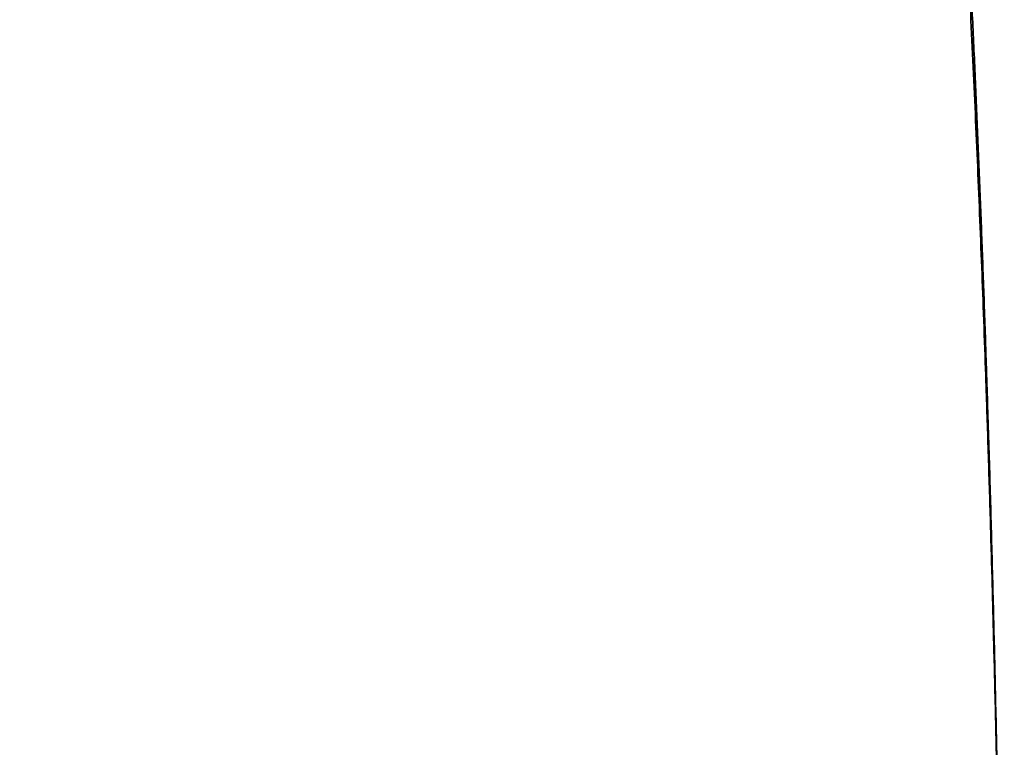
# Model space of a CAD drawing. Extents: x 46 to 342, y 25 to 270.
# Tile 156 of 256: x 270.89 to 272.66, y 70.79 to 72.1. Entities that reach past the tile are written whole.
import ezdxf

# ---------------------------------------------------------------- set-up
doc = ezdxf.new("R2010")
doc.units = 0
doc.layers.get('0').update_dxf_attribs({"lineweight": 13})

# ---------------------------------------------------------------- blocks, each defined once
blk = doc.blocks.new('BLOCK1')
at = {"color": 7, "lineweight": 35}
for points, knots in [([(-935.8498, 163.3683), (-935.3247, 163.3579), (-934.8004, 163.3504), (-934.2763, 163.3466), (-933.2275, 163.3448), (-932.178, 163.3496), (-931.653, 163.3526), (-930.4191, 163.3598), (-929.1837, 163.3656), (-928.4739, 163.3679), (-927.0541, 163.3704), (-925.6343, 163.3701), (-924.9245, 163.3696), (-922.1663, 163.3673), (-919.409, 163.3656), (-916.9595, 163.3681), (-913.5506, 163.373), (-910.1417, 163.3771), (-909.5753, 163.3778), (-907.0131, 163.3827), (-904.4509, 163.3866), (-903.2492, 163.3877), (-898.0417, 163.3886), (-892.8339, 163.3795), (-888.8278, 163.3783), (-883.4034, 163.4475), (-877.9777, 163.5079), (-876.6069, 163.5176), (-873.964, 163.4737), (-871.3362, 163.2175), (-870.14, 163.035), (-867.6923, 162.5025), (-865.3316, 161.6544), (-864.1502, 161.1363), (-862.2645, 160.1607), (-860.4893, 159.0021), (-859.8029, 158.5158), (-856.5974, 156.0513), (-853.9029, 152.9907), (-852.1887, 150.2245), (-850.4414, 146.1886), (-849.3518, 141.9498), (-849.1051, 140.8141), (-848.6391, 138.2592), (-848.3328, 135.6817), (-848.2005, 134.2521), (-847.9282, 130.6063), (-847.7864, 126.9524), (-847.7264, 124.6778), (-847.6866, 122.2127), (-847.677, 119.7474), (-847.6763, 119.5023), (-847.6759, 119.2571), (-847.6759, 119.012)], [0, 0, 0, 0, 0, 0, 6.173801, 6.173801, 6.173801, 12.347602, 12.347602, 12.347602, 20.674236, 20.674236, 20.674236, 29.000871, 29.000871, 29.000871, 53.037738, 53.037738, 53.037738, 69.004515, 69.004515, 69.004515, 83.107202, 83.107202, 83.107202, 130.115726, 130.115726, 130.115726, 146.782041, 146.782041, 146.782041, 161.087207, 161.087207, 161.087207, 176.168184, 176.168184, 176.168184, 185.922201, 185.922201, 185.922201, 223.57289, 223.57289, 223.57289, 237.172478, 237.172478, 237.172478, 254.014351, 254.014351, 254.014351, 280.069398, 280.069398, 280.069398, 282.946371, 282.946371, 282.946371, 282.946371, 282.946371, 282.946371]), ([(-848.3955, 136.0466), (-848.2909, 135.0324), (-848.2008, 134.016), (-848.1226, 132.9982), (-847.918, 129.9382), (-847.7925, 126.8702), (-847.7336, 124.8222), (-847.691, 122.4318), (-847.6779, 120.0397), (-847.6766, 119.6971), (-847.676, 119.3546), (-847.6759, 119.012)], [0, 0, 0, 0, 0, 0, 7.219359, 7.219359, 7.219359, 21.683342, 21.683342, 21.683342, 24.100207, 24.100207, 24.100207, 24.100207, 24.100207, 24.100207])]:
    blk.add_open_spline(points, degree=5, knots=knots, dxfattribs=at)

msp = doc.modelspace()

# ---------------------------------------------------------------- block references
at = {"lineweight": 0, "xscale": 0.25, "yscale": 0.25, "zscale": 0.25}
msp.add_blockref('BLOCK1', (484.5779, 39.7324), dxfattribs=at)

doc.saveas('drawing.dxf')
